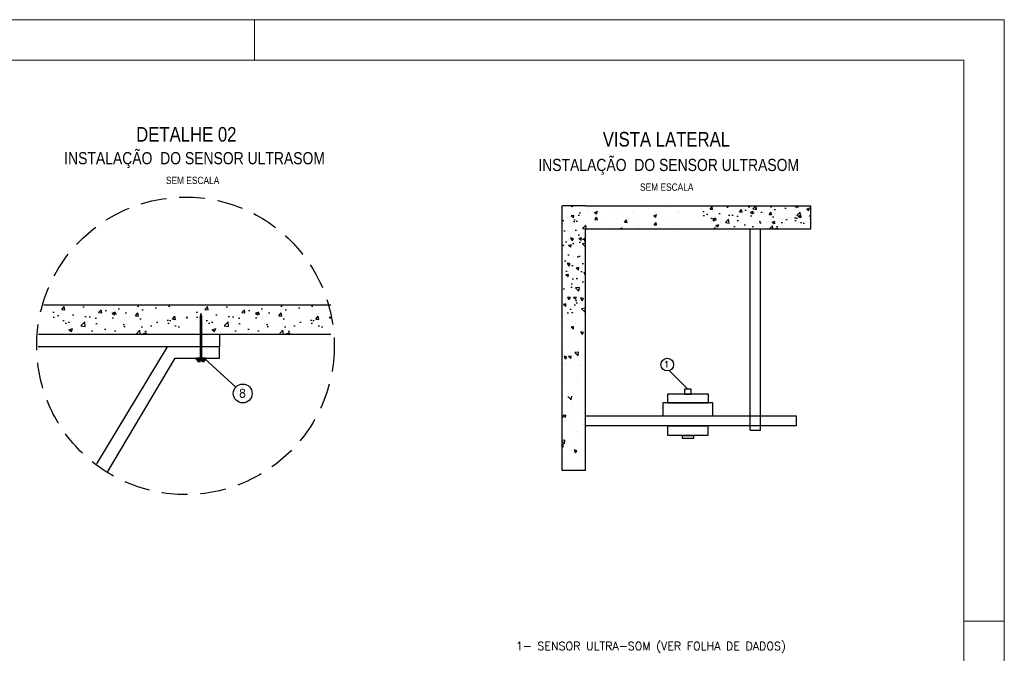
# Model space of a CAD drawing. Header units: millimetres. Extents: x 231 to 651, y 19 to 330.
# Tile 3 of 3: x 408 to 651, y 174 to 330. Entities that reach past the tile are written whole.
import ezdxf

# ---------------------------------------------------------------- set-up
doc = ezdxf.new("R2010")
doc.units = ezdxf.units.MM
doc.linetypes.add('HIDDEN', pattern=[9.525, 6.35, -3.175])
doc.layers.add('M_EXT_02', color=2, linetype='Continuous')
doc.layers.add('TEXTO PROJ', color=2, linetype='Continuous')
doc.layers.add('PADRÃO', color=7, linetype='Continuous', lineweight=9)
doc.styles.add('ARIAL', font='ARIALN.TTF')
doc.styles.add('ROMANS', font='ROMANS.SHX')

msp = doc.modelspace()

# ---------------------------------------------------------------- hatches: boundary and pattern name
h = msp.add_hatch()
h.set_pattern_fill('AR-CONC', color=256, scale=0.04, angle=90, style=0)
h.set_pattern_definition([(140, (852.132, -414.549), (0.637563, 7.287384), [0.762, -8.382]), (85, (852.132, -414.549), (-7.64226, -1.40971), [0.6096, -6.7056]), (190.451, (852.185, -413.942), (-7.004665, 5.8777), [0.6476, -7.1236]), (136.1842, (850.1, -414.549), (1.68169, 10.84316), [1.143, -12.573]), (186.6356, (850.24, -413.645), (-9.89702, 9.49617), [0.9714, -10.6854]), (81.184, (850.1, -414.549), (-9.897, 9.49618), [0.9144, -10.0584]), (111, (850.608, -413.533), (4.09062, 6.064593), [0.762, -8.382]), (56, (850.608, -413.533), (-7.367516, 2.47208), [0.6096, -6.7056]), (161.4514, (850.949, -413.028), (-3.27691, 8.536656), [0.6476, -7.1236]), (127.5, (852.132, -414.549), (-3.3822, 0.123544), [0, -6.624318, 0, -6.807197, 0, -6.730997]), (97.5, (852.132, -414.549), (-4.007221, 2.672786), [0, -3.881119, 0, -6.471918, 0, -2.5654]), (57.5, (852.132, -416.8148), (0.22915, 5.423622), [0, -2.54, 0, -7.924797, 0, -10.515596]), (47.5, (852.132, -417.831), (-1.01706, 5.925165), [0, -3.302, 0, -5.262878, 0, -7.467597])])
h.paths.add_polyline_path([(541.81, 284.54), (541.81, 257.38), (547.54, 257.38), (547.54, 284.54)])
h = msp.add_hatch()
h.set_pattern_fill('AR-CONC', color=256, scale=0.04, style=0)
h.set_pattern_definition([(50, (-95.916, -25.7865), (7.287384, -0.637563), [0.762, -8.382]), (355, (-95.916, -25.7865), (-1.40971, 7.64226), [0.6096, -6.7056]), (100.451, (-95.3086, -25.8396), (5.8777, 7.004665), [0.6476, -7.1236]), (46.1842, (-95.916, -23.7545), (10.84316, -1.68169), [1.143, -12.573]), (96.6356, (-95.012, -23.895), (9.49617, 9.89702), [0.9714, -10.6854]), (351.184, (-95.916, -23.754), (9.49618, 9.897), [0.9144, -10.0584]), (21, (-94.9, -24.2625), (6.064593, -4.09062), [0.762, -8.382]), (326, (-94.9, -24.2625), (2.47208, 7.367516), [0.6096, -6.7056]), (71.4514, (-94.3945, -24.603), (8.536656, 3.27691), [0.6476, -7.1236]), (37.5, (-95.9159, -25.7865), (0.123544, 3.3822), [0, -6.624318, 0, -6.807197, 0, -6.730997]), (7.5, (-95.916, -25.7865), (2.672786, 4.007221), [0, -3.881119, 0, -6.471918, 0, -2.5654]), (327.5, (-98.1815, -25.7865), (5.423622, -0.22915), [0, -2.54, 0, -7.924797, 0, -10.515596]), (317.5, (-99.1975, -25.7865), (5.925165, 1.01706), [0, -3.302, 0, -5.262878, 0, -7.467597])])
h.paths.add_polyline_path([(603.17, 284.54), (576.02, 284.54), (576.02, 278.8), (603.17, 278.8)])
h = msp.add_hatch()
h.set_pattern_fill('AR-CONC', color=256, scale=0.05, angle=360, style=0)
h.set_pattern_definition([(50, (-424.473, -127.862), (9.10923, -0.796954), [0.9525, -10.4775]), (355, (-424.473, -127.862), (-1.76214, 9.55283), [0.762, -8.382]), (100.451, (-423.714, -127.929), (7.34712, 8.75583), [0.8095, -8.9045]), (46.1842, (-424.473, -125.322), (13.55395, -2.10212), [1.42875, -15.71624]), (96.6356, (-423.344, -125.497), (11.8702, 12.37127), [1.21425, -13.35675]), (351.184, (-424.473, -125.322), (11.87023, 12.37125), [1.143, -12.573]), (21, (-423.203, -125.957), (7.58074, -5.113274), [0.9525, -10.4775]), (326, (-423.203, -125.957), (3.0901, 9.209395), [0.762, -8.382]), (71.4514, (-422.571, -126.383), (10.67082, 4.09614), [0.8095, -8.9045]), (37.5, (-424.473, -127.8622), (0.15443, 4.22775), [0, -8.280397, 0, -8.508997, 0, -8.413747]), (7.5, (-424.473, -127.862), (3.340982, 5.009027), [0, -4.851398, 0, -8.089897, 0, -3.20675]), (327.5, (-427.3052, -127.8622), (6.779527, -0.286437), [0, -3.175, 0, -9.905996, 0, -13.144495]), (317.5, (-428.575, -127.862), (7.406456, 1.271324), [0, -4.1275, 0, -6.578598, 0, -9.334497])])
h.paths.add_polyline_path([(449.38, 260.04), (415.44, 260.04), (415.44, 252.87), (449.38, 252.87)])
h = msp.add_hatch()
h.set_pattern_fill('AR-CONC', color=256, scale=0.05, angle=360, style=0)
h.set_pattern_definition([(50, (-389.116, -127.862), (9.10923, -0.796954), [0.9525, -10.4775]), (355, (-389.116, -127.862), (-1.76214, 9.55283), [0.762, -8.382]), (100.451, (-388.357, -127.929), (7.34712, 8.75583), [0.8095, -8.9045]), (46.1842, (-389.116, -125.322), (13.55395, -2.10212), [1.42875, -15.71624]), (96.6356, (-387.987, -125.497), (11.8702, 12.37127), [1.21425, -13.35675]), (351.184, (-389.116, -125.322), (11.87023, 12.37125), [1.143, -12.573]), (21, (-387.846, -125.957), (7.58074, -5.113274), [0.9525, -10.4775]), (326, (-387.846, -125.957), (3.0901, 9.209395), [0.762, -8.382]), (71.4514, (-387.214, -126.383), (10.67082, 4.09614), [0.8095, -8.9045]), (37.5, (-389.116, -127.8622), (0.15443, 4.22775), [0, -8.280397, 0, -8.508997, 0, -8.413747]), (7.5, (-389.116, -127.862), (3.340982, 5.009027), [0, -4.851398, 0, -8.089897, 0, -3.20675]), (327.5, (-391.9482, -127.8622), (6.779527, -0.286437), [0, -3.175, 0, -9.905996, 0, -13.144495]), (317.5, (-393.218, -127.862), (7.406456, 1.271324), [0, -4.1275, 0, -6.578598, 0, -9.334497])])
h.paths.add_polyline_path([(484.74, 260.04), (450.8, 260.04), (450.8, 252.87), (484.74, 252.87)])
h = msp.add_hatch()
h.set_pattern_fill('ANSI31', color=256, scale=0.1, angle=450, style=0)
h.set_pattern_definition([(45, (-212.67506, -1407.17524), (0.22450632, -0.22450632), [])])
h.paths.add_polyline_path([(452.88, 250.92), (452.88, 248.88), (452.48, 248.88), (452.48, 250.92)])
h.paths.add_polyline_path([(452.88, 257.17), (452.88, 250.92), (452.48, 250.92), (452.48, 257.17)])

# ---------------------------------------------------------------- linework, layer by layer
for p, q in [((541.81, 219.22), (541.81, 284.54)), ((547.54, 284.54), (603.17, 284.54)), ((555.38, 284.45), (555.38, 284.45)), ((557.28, 284.53), (557.28, 284.53)), ((562.7, 284.3), (562.7, 284.3)), ((587.55, 284.54), (588.06, 284.2)), ((588.06, 284.2), (588.17, 284.54)), ((588.89, 283.77), (589.63, 284.54)), ((589.79, 283.63), (589.69, 284.54)), ((595.13, 284.42), (595.13, 284.42)), ((596.93, 284.54), (596.93, 284.62)), ((599.52, 284.29), (600.13, 284.24)), ((599.53, 284.29), (599.73, 284.54)), ((600.13, 284.23), (600.08, 284.54)), ((543.15, 282.34), (543.15, 282.34)), ((546.54, 282.22), (546.54, 282.22)), ((548.43, 283.6), (548.43, 283.6)), ((548.57, 283.62), (548.57, 283.62)), ((549.82, 282.89), (550.53, 283.16)), ((549.82, 282.89), (550.32, 282.55)), ((550.24, 283.8), (550.24, 283.8)), ((550.32, 282.55), (550.53, 283.16)), ((550.41, 282.18), (550.41, 282.18)), ((554, 283.39), (554, 283.39)), ((556.83, 283.03), (556.83, 283.03)), ((559.37, 283.36), (559.37, 283.36)), ((559.42, 283.16), (559.42, 283.16)), ((560.53, 281.83), (560.53, 281.83)), ((563.22, 283.87), (563.22, 283.87)), ((564.16, 282.08), (564.16, 282.08)), ((564.42, 282.07), (565.13, 282.35)), ((564.42, 282.07), (564.92, 281.73)), ((564.84, 282.93), (564.84, 282.93)), ((564.92, 281.73), (565.13, 282.35)), ((565.75, 282.54), (565.75, 282.54)), ((568.13, 284.07), (568.13, 284.07)), ((570.08, 283.1), (570.08, 283.1)), ((570.27, 282.71), (570.27, 282.71)), ((570.88, 283.19), (570.88, 283.19)), ((576.15, 283.95), (576.15, 283.95)), ((578.97, 283.61), (578.97, 283.61)), ((579.77, 282.39), (579.77, 282.39)), ((581.12, 282.25), (581.12, 282.25)), ((587.03, 283.45), (587.03, 283.45)), ((588.26, 282.91), (588.98, 283.18)), ((588.26, 282.91), (588.77, 282.57)), ((588.45, 282.01), (588.45, 282.01)), ((588.77, 282.57), (588.98, 283.18)), ((588.89, 283.77), (589.79, 283.63)), ((589.01, 282.81), (589.01, 282.81)), ((589.82, 283.15), (589.82, 283.15)), ((591.66, 282.7), (591.66, 282.7)), ((592.58, 284.08), (592.58, 284.08)), ((595.24, 282.92), (595.24, 282.92)), ((596.87, 283.41), (596.87, 283.41)), ((599.29, 282.12), (599.29, 282.12)), ((599.73, 282.09), (600.53, 282.91)), ((599.73, 282.09), (600.64, 281.95)), ((600.64, 281.95), (600.53, 282.91)), ((600.67, 282.7), (600.67, 282.7)), ((602, 284.06), (602, 284.06)), ((602.16, 283.72), (602.87, 284)), ((602.16, 283.72), (602.66, 283.38)), ((602.66, 283.38), (602.87, 284)), ((542.28, 279.59), (542.28, 279.59)), ((543.25, 281.54), (543.25, 281.54)), ((543.64, 281.73), (543.64, 281.73)), ((545.3, 280.97), (545.3, 280.97)), ((546.86, 278.92), (547.66, 279.74)), ((547.77, 278.8), (547.66, 279.74)), ((549.83, 279.59), (549.83, 279.59)), ((549.92, 281.11), (550.41, 281.7)), ((549.92, 281.11), (550.53, 281.06)), ((550.12, 280.41), (550.12, 280.41)), ((550.53, 281.05), (550.41, 281.69)), ((552.31, 280.05), (552.31, 280.05)), ((555.25, 281.06), (555.25, 281.06)), ((557.21, 280.47), (557.7, 281.06)), ((557.21, 280.47), (557.82, 280.42)), ((557.82, 280.42), (557.7, 281.05)), ((558.23, 281.07), (558.23, 281.07)), ((560.55, 279.86), (560.55, 279.86)), ((564.5, 279.84), (564.99, 280.42)), ((564.5, 279.84), (565.1, 279.78)), ((565.11, 279.78), (564.99, 280.42)), ((566.97, 280.71), (566.97, 280.71)), ((569.51, 281.04), (569.51, 281.04)), ((570.75, 279.81), (570.75, 279.81)), ((579.02, 281.26), (579.73, 281.53)), ((579.02, 281.26), (579.52, 280.92)), ((579.52, 280.92), (579.73, 281.53)), ((581.25, 281.29), (581.25, 281.29)), ((586.9, 279.77), (586.9, 279.77)), ((587.44, 280.09), (587.44, 280.09)), ((588.89, 279.43), (588.89, 279.43)), ((589.91, 280.07), (589.91, 280.07)), ((591.96, 281.79), (591.96, 281.79)), ((592.45, 280.41), (592.45, 280.41)), ((593.36, 281.11), (593.36, 281.11)), ((593.62, 280.45), (594.33, 280.72)), ((593.62, 280.45), (594.12, 280.11)), ((594.12, 280.11), (594.33, 280.72)), ((596.3, 280.91), (596.3, 280.91)), ((596.75, 280.03), (596.75, 280.03)), ((597.39, 281.56), (597.39, 281.56)), ((601.72, 279.89), (601.72, 279.89)), ((601.88, 280.68), (601.88, 280.68)), ((602.72, 281.76), (602.72, 281.76)), ((602.81, 281.33), (602.81, 281.33)), ((543.8, 277.21), (543.8, 277.21)), ((545.64, 278.43), (545.64, 278.43)), ((546.87, 278.92), (547.61, 278.8)), ((547.19, 277.08), (547.19, 277.08)), ((547.44, 277.57), (547.44, 277.57)), ((547.54, 265.44), (547.54, 278.81)), ((547.54, 219.22), (547.54, 278.81)), ((547.54, 278.81), (603.17, 278.8)), ((553.98, 278.8), (603.17, 278.8)), ((554.16, 279.02), (554.16, 279.02)), ((555.26, 279.36), (555.26, 279.36)), ((555.89, 278.8), (556.59, 279.07)), ((556.5, 278.8), (556.59, 279.07)), ((556.7, 279.36), (556.7, 279.36)), ((560.68, 279.14), (560.68, 279.14)), ((565.62, 279.16), (565.62, 279.16)), ((566.1, 278.91), (566.1, 278.91)), ((579.27, 278.8), (579.56, 279.15)), ((579.63, 278.8), (579.56, 279.14)), ((588.18, 229.1), (588.18, 278.8)), ((590.68, 278.8), (590.68, 229.09)), ((591.53, 279.32), (591.53, 279.32)), ((595.8, 278.88), (595.8, 278.88)), ((542.47, 274.68), (542.47, 274.68)), ((543.41, 276.31), (543.41, 276.31)), ((544.27, 275.88), (544, 276.59)), ((544.61, 276.38), (544, 276.59)), ((544.26, 275.62), (544.26, 275.62)), ((544.27, 275.88), (544.61, 276.38)), ((546.57, 276.57), (545.93, 276.45)), ((546.51, 275.96), (545.93, 276.45)), ((546.51, 275.96), (546.56, 276.57)), ((542.05, 274.16), (542.05, 274.16)), ((547.21, 272.14), (547.21, 272.14)), ((542.98, 270.84), (542.98, 270.84)), ((543.18, 270.88), (543.18, 270.88)), ((544.52, 271.99), (544.52, 271.99)), ((545.28, 269.69), (545.28, 269.69)), ((546.48, 272.01), (546.48, 272.01)), ((541.82, 268.74), (541.82, 268.74)), ((543.32, 268.29), (543.32, 268.29)), ((545.93, 269.28), (545.29, 269.16)), ((545.87, 268.67), (545.29, 269.16)), ((545.87, 268.67), (545.92, 269.28)), ((546.99, 268.16), (546.99, 268.16)), ((547.54, 267.35), (547.28, 268.05)), ((547.54, 267.96), (547.28, 268.05)), ((541.9, 266.84), (541.9, 266.84)), ((542.95, 265.46), (542.95, 265.46)), ((545.28, 266.71), (545.28, 266.71)), ((546.98, 266.72), (546.98, 266.72)), ((547.32, 265.62), (547.32, 265.62)), ((546.3, 263.77), (546.3, 263.77)), ((542.55, 261.71), (542.55, 261.71)), ((542.72, 260.04), (542.72, 260.04)), ((543.46, 261.28), (543.18, 261.99)), ((543.8, 261.78), (543.19, 261.99)), ((543.46, 261.28), (543.8, 261.78)), ((544.16, 261.88), (544.16, 261.88)), ((545.29, 261.99), (544.65, 261.88)), ((545.23, 261.39), (544.65, 261.88)), ((545.23, 261.39), (545.29, 261.99)), ((545.93, 261.58), (545.93, 261.58)), ((546.75, 261.3), (546.75, 261.3)), ((542.74, 259.89), (542.74, 259.89)), ((544.67, 258.03), (544.67, 258.03)), ((547.54, 259.23), (546.6, 259.12)), ((547.43, 258.33), (546.6, 259.12)), ((547.31, 257.84), (547.31, 257.84)), ((547.43, 258.33), (547.54, 259.07)), ((543.27, 256.49), (543.27, 256.49)), ((545, 255.49), (545, 255.49)), ((546.52, 255.87), (546.52, 255.87)), ((546.65, 256.37), (546.65, 256.37)), ((542.49, 254.61), (542.49, 254.61)), ((543.76, 253.96), (543.76, 253.96)), ((544.6, 254.1), (544.01, 254.59)), ((544.65, 254.71), (544.02, 254.59)), ((544.6, 254.1), (544.65, 254.7)), ((546.73, 252.74), (546.46, 253.45)), ((547.08, 253.25), (546.46, 253.45)), ((546.74, 252.74), (547.08, 253.25)), ((541.84, 251.74), (541.84, 251.74)), ((544.03, 251.21), (544.03, 251.21)), ((546.29, 250.45), (546.29, 250.45)), ((547.41, 251.09), (547.41, 251.09)), ((542.26, 249.19), (542.26, 249.19)), ((542.35, 247.89), (542.35, 247.89)), ((544.77, 248.04), (544.77, 248.04)), ((545.89, 248.39), (544.92, 248.28)), ((545.75, 247.48), (544.92, 248.28)), ((545.75, 247.48), (545.89, 248.39)), ((545.85, 249.07), (545.85, 249.07)), ((542.64, 246.68), (542.37, 247.39)), ((542.99, 247.18), (542.37, 247.39)), ((542.54, 245.6), (542.54, 245.6)), ((542.64, 246.68), (542.99, 247.18)), ((544.02, 247.42), (543.38, 247.3)), ((543.96, 246.81), (543.38, 247.3)), ((543.96, 246.81), (544.01, 247.42)), ((544.68, 246.08), (544.68, 246.08)), ((542.04, 243.76), (542.04, 243.76)), ((542.68, 245.35), (542.68, 245.35)), ((546.06, 245.02), (546.06, 245.02)), ((546.35, 245.22), (546.35, 245.22)), ((542.01, 240.99), (542.01, 240.99)), ((545.39, 240.86), (545.39, 240.86)), ((545.79, 242.11), (545.79, 242.11)), ((546.69, 242.68), (546.69, 242.68)), ((542.77, 235.71), (542.77, 235.71)), ((544.06, 236.64), (543.24, 237.43)), ((544.07, 236.64), (544.21, 237.55)), ((546.81, 236.19), (546.81, 236.19)), ((547.53, 236.26), (547.53, 236.26)), ((544.03, 235.09), (544.03, 235.09)), ((544.58, 233.75), (544.58, 233.75)), ((545.61, 234.18), (545.61, 234.18)), ((546.15, 235.59), (546.15, 235.59)), ((542.17, 232.58), (541.81, 232.7)), ((541.83, 232.07), (541.81, 232.13)), ((541.83, 232.07), (542.17, 232.58)), ((542.74, 232.84), (542.1, 232.73)), ((542.68, 232.24), (542.1, 232.73)), ((542.68, 232.24), (542.74, 232.84)), ((544.37, 232.54), (544.37, 232.54)), ((547.54, 232.69), (599.53, 232.69)), ((547.54, 230.19), (547.54, 232.69)), ((543.42, 230.58), (543.42, 230.58)), ((545.38, 228.75), (545.38, 228.75)), ((546.8, 230.46), (546.8, 230.46)), ((599.53, 230.19), (547.54, 230.19)), ((588.18, 229.1), (590.68, 229.1)), ((542.52, 226.7), (541.81, 226.62)), ((542.38, 225.8), (541.81, 226.35)), ((542.38, 225.8), (542.52, 226.7)), ((545.21, 226.13), (545.21, 226.13)), ((545.6, 227.83), (545.6, 227.83)), ((542.1, 225.56), (541.81, 225.5)), ((542.05, 224.95), (541.81, 225.15)), ((542.05, 224.95), (542.1, 225.56)), ((544.14, 225.36), (544.14, 225.36)), ((545.11, 223.54), (544.83, 224.25)), ((545.45, 224.04), (544.83, 224.25)), ((545.11, 223.54), (545.45, 224.04)), ((547.52, 225.24), (547.52, 225.24)), ((542.05, 222.41), (542.05, 222.41)), ((545.15, 223.33), (545.15, 223.33)), ((545.72, 222.28), (545.72, 222.28)), ((546.61, 221.9), (546.61, 221.9)), ((547.54, 219.22), (541.81, 219.22)), ((544.9, 220.09), (544.9, 220.09)), ((546.05, 219.73), (546.05, 219.73))]:
    msp.add_line(p, q)
for points in [[(547.54, 284.54), (541.81, 284.54)], [(603.17, 278.8), (603.17, 284.54)], [(413.9, 260.04), (484.74, 260.04)], [(452.88, 246.89), (452.88, 246.89), (452.88, 257.2), (452.64, 257.96), (452.48, 257.16), (452.48, 246.87)], [(412.61, 252.87), (457.28, 252.87), (457.29, 249.68)], [(412.61, 252.87), (484.74, 252.87)], [(452.48, 252.85), (452.88, 252.85)], [(457.29, 246.89), (457.29, 249.68), (412.5, 249.68)], [(429.71, 218.91), (446.3, 246.89), (457.29, 246.89), (457.29, 249.68), (444.33, 249.68), (426.94, 220.83)], [(451.59, 246.71), (453.87, 246.71)], [(452.31, 246.48), (451.82, 246.1), (452.47, 246.1), (452.47, 246.3), (452.91, 246.3), (452.91, 246.1), (453.6, 246.1), (453.1, 246.48)], [(599.53, 232.69), (599.53, 230.19)]]:
    msp.add_lwpolyline(points)
for points in [[(453.87, 246.48), (453.87, 246.89), (451.59, 246.89), (451.59, 246.48)], [(451.59, 246.48), (451.59, 246.89), (453.87, 246.89), (453.87, 246.48)], [(572.01, 238.05), (573.68, 238.05), (573.68, 239.28), (572.01, 239.28)], [(566.69, 232.69), (579, 232.69), (579, 235.85), (566.69, 235.85)], [(567.79, 235.85), (577.9, 235.85), (577.9, 238.05), (567.79, 238.05)], [(567.93, 230.19), (577.76, 230.19), (577.76, 227.83), (567.93, 227.83)], [(571.49, 227.83), (574.21, 227.83), (574.21, 227.11), (571.49, 227.11)]]:
    msp.add_lwpolyline(points, close=True)
at = {"layer": 'M_EXT_02', "linetype": 'HIDDEN'}
msp.add_circle((448.88, 249.95), 36.71, dxfattribs=at)
at = {"layer": 'PADRÃO', "color": 2}
for p, q in [((230.92, 330.46), (650.92, 330.46)), ((465.92, 320.46), (465.92, 330.46)), ((465.92, 320.46), (465.92, 330.46)), ((650.92, 33.46), (650.92, 330.46))]:
    msp.add_line(p, q, dxfattribs=at)
at = {"layer": 'PADRÃO', "color": 1}
for p in [(255.92, 320.46), (640.92, 43.46)]:
    msp.add_line(p, (640.92, 320.46), dxfattribs=at)
at = {"layer": 'PADRÃO', "color": 2}
msp.add_lwpolyline([(640.92, 181.96), (650.92, 181.96)], dxfattribs=at)
at = {"layer": 'TEXTO PROJ', "color": 2}
msp.add_line((572.85, 239.28), (568.26, 243.85), dxfattribs=at)
msp.add_lwpolyline([(453.67, 246.76), (461.27, 239.77)], dxfattribs=at)
for centre, radius in [((567.76, 245.32), 1.56), ((463, 238.2), 2.33)]:
    msp.add_circle(centre, radius, dxfattribs=at)

# ---------------------------------------------------------------- texts
for s, height, style, p in [('DETALHE 02', 3.6, 'ARIAL', (436.71, 300.36)), ('VISTA LATERAL', 3.6, 'ARIAL', (551.85, 299.15)), ('INSTALAÇÃO  DO SENSOR ULTRASOM', 3, 'ARIAL', (418.95, 294.77)), ('INSTALAÇÃO  DO SENSOR ULTRASOM', 3, 'ARIAL', (535.94, 293.1)), ('SEM ESCALA', 1.8, 'ARIAL', (444.05, 289.9)), ('SEM ESCALA', 1.8, 'ARIAL', (561.04, 288.23)), ('1', 1.6, 'ROMANS', (566.88, 244.58)), ('8', 2, 'ROMANS', (462.09, 237.24)), ('1- SENSOR ULTRA-SOM (VER FOLHA DE DADOS)', 2, 'ROMANS', (530.4, 174.86))]:
    msp.add_text(s, height=height, dxfattribs=dict(at, style=style)).set_placement(p)

doc.saveas('drawing.dxf')
